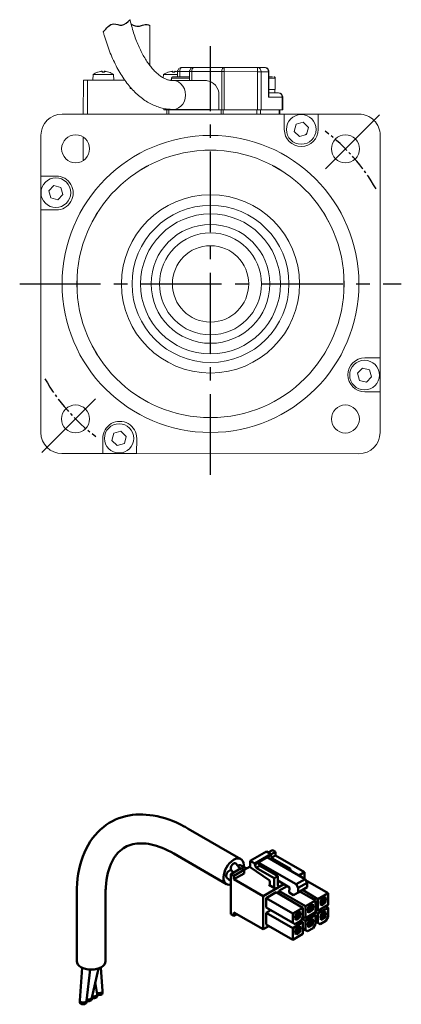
# Model space of a CAD drawing. Header units: millimetres. Extents: x -8104 to -7767, y 403 to 691.
# Tile 1 of 3: x -8104 to -8014, y 403 to 635. Entities that reach past the tile are written whole.
import ezdxf

# ---------------------------------------------------------------- set-up
doc = ezdxf.new("R2010")
doc.units = ezdxf.units.MM
doc.linetypes.add('CENTER2', pattern=[28.575, 19.05, -3.175, 3.175, -3.175])
doc.layers.add('Center', color=1, linetype='CENTER2')
doc.layers.add('可見 (ISO)', color=7, linetype='Continuous', lineweight=50)

msp = doc.modelspace()

# ---------------------------------------------------------------- linework, layer by layer
at = {"color": 7, "linetype": 'Continuous', "lineweight": 15}
for p, q in [((-8073.56, 624.17), (-8073.56, 633.55)), ((-8086.9, 622), (-8087.01, 620.69)), ((-8085.16, 622.73), (-8085.83, 622.56)), ((-8084.76, 622.56), (-8084.71, 622.73)), ((-8084.69, 622.56), (-8084.71, 622.74)), ((-8084.71, 622.74), (-8084.71, 622.74)), ((-8084.32, 622.74), (-8084.33, 622.56)), ((-8084.31, 622.73), (-8084.26, 622.56)), ((-8083.19, 622.56), (-8083.87, 622.73)), ((-8083.21, 622.56), (-8083.23, 622.56)), ((-8082.01, 620.69), (-8082.13, 622)), ((-8070.3, 621.99), (-8070.36, 621.23)), ((-8068.56, 622.73), (-8069.23, 622.55)), ((-8068.16, 622.55), (-8068.11, 622.73)), ((-8068.09, 622.56), (-8068.11, 622.73)), ((-8068.11, 622.73), (-8068.11, 622.73)), ((-8067.72, 622.73), (-8067.73, 622.56)), ((-8067.71, 622.73), (-8067.66, 622.55)), ((-8066.99, 622.65), (-8067.27, 622.72)), ((-8066.99, 622.68), (-8066.99, 621.48)), ((-8065.99, 623.68), (-8063.59, 623.68)), ((-8064.16, 622.68), (-8064.16, 620.58)), ((-8056.55, 622.68), (-8063.66, 622.68)), ((-8063.59, 623.68), (-8063.24, 623.68)), ((-8056.05, 623.68), (-8063.16, 623.68)), ((-8056.56, 613.68), (-8056.55, 622.68)), ((-8048.15, 623.68), (-8056.05, 623.68)), ((-8056.04, 622.68), (-8048.14, 622.67)), ((-8056.04, 613.68), (-8056.04, 622.68)), ((-8046.44, 623.67), (-8048.15, 623.68)), ((-8048.14, 622.67), (-8048.14, 613.67)), ((-8047.29, 622.67), (-8047.29, 613.67)), ((-8045.57, 622.67), (-8047.29, 622.67)), ((-8045.57, 616.67), (-8045.57, 622.67)), ((-8045.44, 617.17), (-8045.44, 622.67)), ((-8089.21, 620.69), (-8089.22, 612.69)), ((-8088.21, 620.69), (-8088.22, 612.69)), ((-8079.43, 620.69), (-8088.21, 620.69)), ((-8068.46, 620.68), (-8068.91, 620.68)), ((-8068.46, 621.18), (-8068.46, 620.61)), ((-8060.21, 620.58), (-8068.04, 620.58)), ((-8043.96, 618.47), (-8043.96, 621.17)), ((-8078.21, 618.69), (-8078.21, 619.12)), ((-8077.84, 618.69), (-8078.21, 618.69)), ((-8057.27, 617.18), (-8057.27, 613.68)), ((-8043.19, 617.67), (-8045.44, 617.67)), ((-8044.05, 617.67), (-8044.05, 618.47)), ((-8042.32, 616.67), (-8045.57, 616.67)), ((-8042.32, 613.67), (-8042.32, 616.67)), ((-8042.19, 613.67), (-8042.19, 616.67)), ((-8041.82, 612.67), (-8094.22, 612.69)), ((-8070.24, 614.01), (-8070.24, 613.68)), ((-8063.16, 613.68), (-8069.74, 613.68)), ((-8069.56, 613.68), (-8069.56, 612.68)), ((-8069.06, 612.68), (-8069.06, 613.68)), ((-8068.04, 613.78), (-8059.22, 613.78)), ((-8063.16, 613.68), (-8063.16, 613.78)), ((-8062.91, 613.68), (-8063.16, 613.68)), ((-8057.27, 613.68), (-8062.91, 613.68)), ((-8062.16, 613.78), (-8062.16, 613.68)), ((-8056.56, 613.68), (-8057.27, 613.68)), ((-8056.74, 612.68), (-8056.74, 613.68)), ((-8056.22, 612.68), (-8056.22, 613.68)), ((-8048.14, 613.67), (-8056.04, 613.68)), ((-8048.32, 612.68), (-8048.32, 613.67)), ((-8047.47, 612.67), (-8047.47, 613.67)), ((-8042.32, 613.67), (-8047.29, 613.67)), ((-8043.01, 612.67), (-8043.01, 613.67)), ((-8042.87, 612.67), (-8042.87, 613.67)), ((-8041.82, 609.07), (-8041.82, 612.67)), ((-8041.82, 612.67), (-8033.82, 612.67)), ((-8033.82, 612.67), (-8033.82, 609.07)), ((-8024.22, 612.67), (-8033.82, 612.67)), ((-8039.48, 608.6), (-8039.06, 610.28)), ((-8039.06, 610.28), (-8037.4, 610.75)), ((-8037.4, 610.75), (-8036.15, 609.55)), ((-8038.24, 607.39), (-8039.48, 608.6)), ((-8036.57, 607.87), (-8038.24, 607.39)), ((-8036.15, 609.55), (-8036.57, 607.87)), ((-8099.22, 607.69), (-8099.22, 598.09)), ((-8089.22, 607.26), (-8089.22, 601.76)), ((-8019.24, 555.26), (-8019.22, 607.66)), ((-8057.88, 604.15), (-8060.56, 604.15)), ((-8073.8, 600.61), (-8076.12, 599.27)), ((-8042.33, 599.26), (-8044.64, 600.6)), ((-8099.22, 598.09), (-8095.62, 598.09)), ((-8099.22, 590.09), (-8099.22, 598.09)), ((-8097.38, 594.59), (-8096.17, 595.83)), ((-8096.9, 592.92), (-8097.38, 594.59)), ((-8096.17, 595.83), (-8094.49, 595.41)), ((-8094.49, 595.41), (-8094.02, 593.75)), ((-8095.22, 592.5), (-8096.9, 592.92)), ((-8094.02, 593.75), (-8095.22, 592.5)), ((-8099.22, 590.09), (-8099.24, 537.69)), ((-8095.62, 590.09), (-8099.22, 590.09)), ((-8085.81, 589.58), (-8087.15, 587.27)), ((-8031.3, 587.25), (-8032.64, 589.56)), ((-8090.7, 574.03), (-8090.7, 571.35)), ((-8027.76, 571.33), (-8027.76, 574.01)), ((-8087.16, 558.11), (-8085.82, 555.79)), ((-8032.65, 555.77), (-8031.31, 558.09)), ((-8022.84, 555.27), (-8019.24, 555.26)), ((-8019.24, 555.26), (-8019.24, 547.26)), ((-8024.59, 551.61), (-8023.39, 552.86)), ((-8023.39, 552.86), (-8021.71, 552.44)), ((-8021.71, 552.44), (-8021.23, 550.77)), ((-8024.12, 549.95), (-8024.59, 551.61)), ((-8022.44, 549.53), (-8024.12, 549.95)), ((-8021.23, 550.77), (-8022.44, 549.53)), ((-8076.14, 546.1), (-8073.82, 544.76)), ((-8044.66, 544.75), (-8042.35, 546.09)), ((-8019.24, 547.26), (-8022.84, 547.27)), ((-8019.24, 537.66), (-8019.24, 547.26)), ((-8060.58, 541.21), (-8057.9, 541.21)), ((-8084.65, 532.69), (-8084.64, 536.29)), ((-8082.46, 535.81), (-8082.04, 537.49)), ((-8082.04, 537.49), (-8080.37, 537.97)), ((-8080.37, 537.97), (-8079.13, 536.76)), ((-8079.13, 536.76), (-8079.55, 535.08)), ((-8076.64, 536.29), (-8076.65, 532.69)), ((-8081.21, 534.61), (-8082.46, 535.81)), ((-8079.55, 535.08), (-8081.21, 534.61)), ((-8094.25, 532.69), (-8084.65, 532.69)), ((-8076.65, 532.69), (-8084.65, 532.69)), ((-8076.65, 532.69), (-8024.25, 532.67))]:
    msp.add_line(p, q, dxfattribs=at)
at = {"color": 8, "linetype": 'Continuous', "lineweight": 15}
for p, q in [((-8084.71, 622.73), (-8084.69, 622.56)), ((-8084.31, 622.73), (-8084.33, 622.56)), ((-8083.19, 622.56), (-8083.17, 622.56)), ((-8068.11, 622.73), (-8068.09, 622.56)), ((-8067.71, 622.73), (-8067.73, 622.56)), ((-8066.49, 622.68), (-8064.16, 622.68)), ((-8066.49, 621.48), (-8066.49, 622.68)), ((-8063.66, 622.68), (-8063.66, 620.58)), ((-8069.74, 613.93), (-8069.74, 613.68))]:
    msp.add_line(p, q, dxfattribs=at)
at = {"color": 7, "linetype": 'Continuous', "lineweight": 15, "flags": 128}
for points in [[(-8082.13, 622), (-8082.21, 622), (-8082.45, 622), (-8082.83, 622), (-8083.32, 622), (-8083.89, 622), (-8084.51, 622), (-8085.13, 622), (-8085.7, 622), (-8086.2, 622), (-8086.58, 622), (-8086.82, 622), (-8086.9, 622), (-8086.9, 622)], [(-8085.79, 622.56), (-8085.8, 622.56), (-8085.8, 622.56), (-8085.81, 622.56), (-8085.81, 622.56), (-8085.81, 622.56), (-8085.82, 622.56), (-8085.82, 622.56), (-8085.82, 622.56)], [(-8084.26, 622.56), (-8084.33, 622.56), (-8084.39, 622.56), (-8084.45, 622.56), (-8084.51, 622.56), (-8084.57, 622.56), (-8084.64, 622.56), (-8084.7, 622.56), (-8084.76, 622.56)], [(-8084.26, 622.56), (-8084.32, 622.56), (-8084.39, 622.56), (-8084.45, 622.56), (-8084.51, 622.56), (-8084.57, 622.56), (-8084.64, 622.56), (-8084.7, 622.56), (-8084.76, 622.56)], [(-8066.99, 621.99), (-8067.29, 621.99), (-8067.91, 621.99), (-8068.53, 621.99), (-8069.1, 621.99), (-8069.6, 621.99), (-8069.98, 621.99), (-8070.22, 621.99), (-8070.3, 621.99)], [(-8069.19, 622.56), (-8069.2, 622.56), (-8069.2, 622.56), (-8069.21, 622.56), (-8069.21, 622.56), (-8069.21, 622.56), (-8069.22, 622.56), (-8069.22, 622.56), (-8069.22, 622.56)], [(-8067.66, 622.56), (-8067.73, 622.56), (-8067.79, 622.56), (-8067.85, 622.56), (-8067.91, 622.56), (-8067.97, 622.56), (-8068.04, 622.56), (-8068.1, 622.56), (-8068.16, 622.56)], [(-8067.66, 622.55), (-8067.72, 622.55), (-8067.79, 622.55), (-8067.85, 622.55), (-8067.91, 622.55), (-8067.97, 622.55), (-8068.04, 622.55), (-8068.1, 622.55), (-8068.16, 622.55)], [(-8066.49, 622.68), (-8066.48, 622.88), (-8066.45, 623.06), (-8066.4, 623.24), (-8066.34, 623.39), (-8066.27, 623.51), (-8066.18, 623.61), (-8066.09, 623.66), (-8065.99, 623.68)], [(-8063.16, 623.68), (-8063.25, 623.66), (-8063.35, 623.6), (-8063.43, 623.51), (-8063.51, 623.39), (-8063.57, 623.24), (-8063.62, 623.06), (-8063.65, 622.88), (-8063.66, 622.68)], [(-8056.55, 622.68), (-8056.55, 622.87), (-8056.52, 623.06), (-8056.47, 623.23), (-8056.41, 623.39), (-8056.33, 623.51), (-8056.25, 623.6), (-8056.15, 623.66), (-8056.05, 623.68)], [(-8056.04, 622.68), (-8056.11, 622.68), (-8056.17, 622.68), (-8056.24, 622.68), (-8056.31, 622.68), (-8056.37, 622.68), (-8056.43, 622.68), (-8056.5, 622.68), (-8056.55, 622.68)], [(-8047.29, 622.67), (-8047.36, 622.67), (-8047.44, 622.67), (-8047.54, 622.67), (-8047.65, 622.67), (-8047.76, 622.67), (-8047.88, 622.67), (-8048.01, 622.67), (-8048.14, 622.67)], [(-8088.21, 620.69), (-8088.41, 620.69), (-8088.6, 620.69), (-8088.77, 620.69), (-8088.92, 620.69), (-8089.04, 620.69), (-8089.14, 620.69), (-8089.19, 620.69), (-8089.21, 620.69)], [(-8044.33, 618.47), (-8044.75, 618.47), (-8045.29, 618.47), (-8045.44, 618.47)], [(-8043.96, 618.47), (-8043.96, 618.47), (-8044.06, 618.47), (-8044.33, 618.47)], [(-8070.24, 613.68), (-8070.24, 613.68), (-8070.21, 613.68), (-8070.14, 613.68), (-8070.03, 613.68), (-8069.9, 613.68), (-8069.74, 613.68)], [(-8056.56, 613.68), (-8056.5, 613.68), (-8056.44, 613.68), (-8056.37, 613.68), (-8056.31, 613.68), (-8056.24, 613.68), (-8056.18, 613.68), (-8056.11, 613.68), (-8056.04, 613.68)], [(-8048.14, 613.67), (-8048.01, 613.67), (-8047.88, 613.67), (-8047.76, 613.67), (-8047.65, 613.67), (-8047.54, 613.67), (-8047.45, 613.67), (-8047.36, 613.67), (-8047.29, 613.67)], [(-8042.32, 613.67), (-8042.24, 613.67), (-8042.2, 613.67), (-8042.19, 613.67)], [(-8036.51, 608.11), (-8036.54, 608.08), (-8036.81, 607.8)]]:
    msp.add_lwpolyline(points, dxfattribs=at)
at = {"color": 8, "linetype": 'Continuous', "lineweight": 15, "flags": 128}
for points in [[(-8085.83, 622.56), (-8085.84, 622.56), (-8085.85, 622.56), (-8085.85, 622.56), (-8085.85, 622.56)], [(-8069.23, 622.55), (-8069.24, 622.55), (-8069.25, 622.55), (-8069.25, 622.55), (-8069.25, 622.55)], [(-8066.49, 622.68), (-8066.65, 622.68), (-8066.78, 622.68), (-8066.89, 622.68), (-8066.95, 622.68), (-8066.99, 622.68), (-8066.99, 622.68)], [(-8063.66, 622.68), (-8063.82, 622.68), (-8063.95, 622.68), (-8064.05, 622.68), (-8064.12, 622.68), (-8064.15, 622.68), (-8064.16, 622.68)], [(-8045.44, 622.67), (-8045.44, 622.67), (-8045.49, 622.67), (-8045.57, 622.67)], [(-8064.16, 621.18), (-8064.29, 621.18), (-8064.92, 621.18), (-8065.6, 621.18), (-8066.28, 621.18), (-8066.94, 621.18), (-8067.51, 621.18), (-8067.97, 621.18), (-8068.29, 621.18), (-8068.45, 621.18), (-8068.46, 621.18)], [(-8068.05, 613.78), (-8068.04, 613.78), (-8067.39, 613.87), (-8066.77, 614.12), (-8066.21, 614.52), (-8065.74, 615.06), (-8065.39, 615.71), (-8065.17, 616.42), (-8065.1, 617.18), (-8065.17, 617.94), (-8065.39, 618.66), (-8065.74, 619.3), (-8066.21, 619.84), (-8066.76, 620.25), (-8067.39, 620.5), (-8068.03, 620.58)], [(-8044.33, 621.17), (-8044.75, 621.17), (-8045.29, 621.17), (-8045.44, 621.17)], [(-8043.96, 621.17), (-8043.96, 621.17), (-8044.06, 621.17), (-8044.33, 621.17)], [(-8042.19, 616.67), (-8042.2, 616.67), (-8042.24, 616.67), (-8042.32, 616.67)]]:
    msp.add_lwpolyline(points, dxfattribs=at)
at = {"color": 7, "linetype": 'Continuous', "lineweight": 15}
for centre, radius in [((-8037.82, 609.07), 3.5), ((-8091.04, 604.51), 3.3), ((-8027.4, 604.49), 3.3), ((-8059.23, 572.68), 35), ((-8059.23, 572.68), 31.5), ((-8095.7, 594.17), 3.5), ((-8059.23, 572.68), 21), ((-8059.23, 572.68), 18.5), ((-8059.23, 572.68), 16.5), ((-8059.23, 572.68), 14), ((-8059.23, 572.68), 12), ((-8059.23, 572.68), 9), ((-8022.91, 551.19), 3.5), ((-8091.06, 540.87), 3.3), ((-8027.42, 540.85), 3.3), ((-8080.79, 536.29), 3.45)]:
    msp.add_circle(centre, radius, dxfattribs=at)
for centre, radius, start, end in [((-8084.51, 618.79), 4, 109.5631, 126.586), ((-8085.82, 622.46), 0.108, 89.9788, 109.5631), ((-8083.21, 622.45), 0.108, 70.3944, 89.9788), ((-8084.51, 618.79), 4, 53.3715, 70.3944), ((-8067.91, 618.78), 4, 109.5631, 126.586), ((-8069.22, 622.45), 0.108, 89.9788, 109.5631), ((-8070.91, 622.93), 14.88, 359.0162, 2.8685), ((-8063.01, 622.93), 14.88, 359.0163, 2.8684), ((-8048.22, 622.74), 0.94, 356.1675, 85.5767), ((-8046.51, 622.74), 0.94, 356.1674, 85.5768), ((-8068.16, 621.18), 0.3, 89.9788, 179.9788), ((-8060.5, 617.36), 3.23, 356.7663, 84.978), ((-8044.26, 621.17), 0.3, 359.9788, 89.9788), ((-8043.26, 616.74), 0.94, 356.1674, 85.5768), ((-8094.22, 607.69), 5, 89.9788, 179.9788), ((-8024.22, 607.67), 5, 359.9788, 89.9788), ((-8037.82, 609.07), 4, 179.9788, 359.9788), ((-8095.62, 594.09), 4, 269.9788, 89.9788), ((-8022.84, 551.27), 4, 89.9788, 269.9788), ((-8080.64, 536.29), 4, 359.9788, 179.9788), ((-8094.24, 537.69), 5, 179.9788, 269.9788), ((-8024.24, 537.67), 5, 269.9788, 359.9788)]:
    msp.add_arc(centre, radius, start, end, dxfattribs=at)
at = {"color": 8, "linetype": 'Continuous', "lineweight": 15}
msp.add_arc((-8063.42, 623.1), 0.604, 105.9628, 171.917, dxfattribs=at)
at = {"color": 7, "linetype": 'Continuous', "lineweight": 15}
msp.add_ellipse((-8046.44, 616.67), major_axis=(0.866, 0.866), ratio=0.57735, start_param=5.235988, end_param=5.759587, dxfattribs=at)
for points, knots in [([(-8084.51, 632.03), (-8083.76, 632.98), (-8082.56, 634.49), (-8079.92, 633.18), (-8078.83, 634.31), (-8078.23, 634.92)], [0, 0, 0, 0, 3.126272, 5.029117, 7.334004, 7.334004, 7.334004, 7.334004]), ([(-8077.99, 633.95), (-8076.55, 633.03), (-8074.52, 634.1), (-8073.93, 633.76), (-8073.56, 633.55)], [3.577379, 3.577379, 3.577379, 3.577379, 4.279445, 5.509333, 5.509333, 5.509333, 5.509333])]:
    msp.add_open_spline(points, degree=3, knots=knots)
for points, knots in [([(-8068.04, 620.58), (-8068.14, 620.58), (-8068.47, 620.59), (-8069.02, 620.68), (-8069.69, 620.89), (-8070.39, 621.22), (-8071.11, 621.68), (-8071.86, 622.28), (-8072.6, 623), (-8073.34, 623.85), (-8074.06, 624.82), (-8074.76, 625.91), (-8075.43, 627.13), (-8076.08, 628.45), (-8076.68, 629.89), (-8077.24, 631.42), (-8077.75, 633.05), (-8078.07, 634.24), (-8078.22, 634.87), (-8078.23, 634.92)], [0, 0, 0, 0, 0.0228995, 0.0749613, 0.1226904, 0.1675994, 0.2153006, 0.2610276, 0.3056738, 0.3498197, 0.3937968, 0.4377698, 0.4818359, 0.5260602, 0.57047, 0.6150702, 0.6598525, 0.704801, 0.7087841, 0.7087841, 0.7087841, 0.7087841]), ([(-8084.51, 632.03), (-8084.44, 631.78), (-8084.19, 630.87), (-8083.72, 629.34), (-8083.05, 627.5), (-8082.31, 625.74), (-8081.51, 624.06), (-8080.63, 622.48), (-8079.69, 621), (-8078.69, 619.64), (-8077.62, 618.4), (-8076.49, 617.29), (-8075.31, 616.32), (-8074.1, 615.5), (-8072.85, 614.84), (-8071.58, 614.34), (-8070.3, 613.99), (-8069.12, 613.81), (-8068.37, 613.79), (-8068.04, 613.78)], [0.3086978, 0.3086978, 0.3086978, 0.3086978, 0.3255088, 0.3690737, 0.4127719, 0.4566175, 0.5006189, 0.5447731, 0.5890573, 0.633416, 0.677706, 0.721752, 0.7653298, 0.8082029, 0.8501827, 0.8911855, 0.9312567, 0.9705574, 1, 1, 1, 1]), ([(-8084.71, 622.73), (-8084.71, 622.74), (-8084.71, 622.75), (-8084.77, 622.76), (-8084.87, 622.76), (-8084.99, 622.76), (-8085.09, 622.74), (-8085.15, 622.73), (-8085.16, 622.73)], [0, 0, 0, 0, 0.193098, 0.386318, 0.57646, 0.764848, 0.954274, 1, 1, 1, 1]), ([(-8084.76, 622.56), (-8084.76, 622.56), (-8084.76, 622.57), (-8084.76, 622.56), (-8084.76, 622.56)], [0, 0, 0, 0, 0.591502, 1, 1, 1, 1]), ([(-8083.87, 622.73), (-8083.91, 622.74), (-8084.01, 622.75), (-8084.14, 622.76), (-8084.24, 622.76), (-8084.3, 622.76), (-8084.32, 622.74), (-8084.32, 622.73), (-8084.31, 622.73)], [0, 0, 0, 0, 0.193098, 0.386318, 0.576461, 0.764847, 0.954273, 1, 1, 1, 1]), ([(-8084.26, 622.56), (-8084.26, 622.56), (-8084.27, 622.57), (-8084.27, 622.56), (-8084.27, 622.56)], [0, 0, 0, 0, 0.584448, 1, 1, 1, 1]), ([(-8068.11, 622.73), (-8068.11, 622.73), (-8068.11, 622.75), (-8068.17, 622.76), (-8068.27, 622.76), (-8068.39, 622.75), (-8068.49, 622.74), (-8068.55, 622.73), (-8068.56, 622.73)], [0, 0, 0, 0, 0.1930989, 0.3863193, 0.5764606, 0.7648486, 0.9542748, 1, 1, 1, 1]), ([(-8068.16, 622.55), (-8068.16, 622.55), (-8068.16, 622.56), (-8068.16, 622.56), (-8068.16, 622.55)], [0, 0, 0, 0, 0.591502, 1, 1, 1, 1]), ([(-8067.27, 622.72), (-8067.31, 622.73), (-8067.41, 622.75), (-8067.54, 622.76), (-8067.64, 622.76), (-8067.7, 622.75), (-8067.72, 622.74), (-8067.72, 622.73), (-8067.71, 622.73)], [0, 0, 0, 0, 0.193098, 0.386319, 0.576461, 0.764848, 0.954274, 1, 1, 1, 1]), ([(-8067.66, 622.55), (-8067.66, 622.55), (-8067.67, 622.56), (-8067.67, 622.55), (-8067.67, 622.55)], [0, 0, 0, 0, 0.584447, 1, 1, 1, 1]), ([(-8066.79, 623.27), (-8066.85, 623.17), (-8066.95, 623), (-8067, 622.79), (-8066.98, 622.7), (-8066.98, 622.68)], [0, 0, 0, 0, 0.55644, 0.927261, 1, 1, 1, 1]), ([(-8065.99, 623.66), (-8066.07, 623.66), (-8066.27, 623.67), (-8066.57, 623.53), (-8066.72, 623.36), (-8066.79, 623.27)], [0, 0, 0, 0, 0.258165, 0.639983, 1, 1, 1, 1]), ([(-8063.96, 623.27), (-8064.02, 623.17), (-8064.12, 623), (-8064.17, 622.79), (-8064.15, 622.69), (-8064.15, 622.68)], [0, 0, 0, 0, 0.556435, 0.927255, 1, 1, 1, 1]), ([(-8063.16, 623.66), (-8063.24, 623.66), (-8063.44, 623.67), (-8063.73, 623.52), (-8063.89, 623.35), (-8063.96, 623.27)], [0, 0, 0, 0, 0.257552, 0.639686, 1, 1, 1, 1]), ([(-8045.63, 623.26), (-8045.71, 623.35), (-8045.84, 623.5), (-8046.12, 623.64), (-8046.32, 623.66), (-8046.44, 623.67)], [0, 0, 0, 0, 0.3759479, 0.6264886, 1, 1, 1, 1]), ([(-8045.44, 622.68), (-8045.45, 622.77), (-8045.46, 622.99), (-8045.57, 623.17), (-8045.63, 623.26)], [0, 0, 0, 0, 0.467804, 1, 1, 1, 1]), ([(-8064.16, 621.48), (-8064.17, 621.48), (-8064.29, 621.48), (-8064.61, 621.48), (-8065.07, 621.48), (-8065.57, 621.48), (-8066.21, 621.48), (-8066.97, 621.48), (-8067.57, 621.48), (-8067.92, 621.48), (-8068.09, 621.48), (-8068.17, 621.48), (-8068.16, 621.48), (-8068.15, 621.48)], [0, 0, 0, 0, 0.009344, 0.099801, 0.190161, 0.280618, 0.370978, 0.537142, 0.703307, 0.793764, 0.884123, 0.97458, 1, 1, 1, 1]), ([(-8044.59, 621.47), (-8044.77, 621.47), (-8045, 621.47), (-8045.35, 621.47), (-8045.44, 621.47)], [0, 0, 0, 0, 0.758975, 1, 1, 1, 1]), ([(-8042.38, 617.26), (-8042.46, 617.35), (-8042.59, 617.5), (-8042.88, 617.64), (-8043.07, 617.66), (-8043.19, 617.67)], [0, 0, 0, 0, 0.375949, 0.62649, 1, 1, 1, 1]), ([(-8042.2, 616.67), (-8042.2, 616.77), (-8042.21, 616.99), (-8042.32, 617.17), (-8042.38, 617.26)], [0, 0, 0, 0, 0.467803, 1, 1, 1, 1])]:
    msp.add_open_spline(points, degree=3, knots=knots, dxfattribs=at)
at = {"layer": 'Center'}
for p, q in [((-8059.25, 527.68), (-8059.21, 628.68)), ((-8032.1, 599.79), (-8019.4, 612.48)), ((-8104.23, 572.68), (-8014.23, 572.68)), ((-8099.01, 532.93), (-8086.36, 545.57))]:
    msp.add_line(p, q, dxfattribs=at)
at = {"layer": 'Center', "ltscale": 0.2}
for start, end in [(29.7913, 53.0686), (209.7913, 233.0686)]:
    msp.add_arc((-8059.23, 572.68), 45, start, end, dxfattribs=at)
at = {"layer": '可見 (ISO)'}
for p, q in [((-8064.46, 444.33), (-8052.06, 437.18)), ((-8067.86, 438.45), (-8055.46, 431.29)), ((-8049.87, 436.74), (-8046.05, 438.95)), ((-8046.05, 438.95), (-8044.99, 438.34)), ((-8044.64, 439.27), (-8045.63, 438.7)), ((-8043.93, 438.87), (-8044.99, 438.25)), ((-8044.64, 439.27), (-8043.93, 438.87)), ((-8043.93, 438.05), (-8043.93, 438.87)), ((-8049.87, 436.74), (-8048.81, 436.13)), ((-8049.87, 435.23), (-8049.87, 436.74)), ((-8048.81, 436.13), (-8044.99, 438.34)), ((-8048.81, 435.89), (-8047.96, 436.38)), ((-8048.81, 436.13), (-8048.81, 435.89)), ((-8047.96, 436.38), (-8045.84, 437.6)), ((-8047.96, 436.38), (-8039.05, 431.23)), ((-8047.96, 436.38), (-8047.61, 435.6)), ((-8045.84, 437.6), (-8044.99, 438.09)), ((-8045.84, 437.6), (-8036.93, 432.46)), ((-8044.99, 438.34), (-8044.99, 438.09)), ((-8044.99, 438.09), (-8044.64, 437.32)), ((-8044.99, 437.11), (-8044.64, 437.32)), ((-8044.76, 437.57), (-8043.93, 438.05)), ((-8044.64, 437.32), (-8040.4, 434.87)), ((-8043.93, 438.05), (-8037.07, 434.09)), ((-8051.99, 435.03), (-8054.4, 433.64)), ((-8054.37, 434.55), (-8054.32, 434.48)), ((-8053.76, 434.01), (-8054.1, 434.3)), ((-8051.29, 434.62), (-8053.69, 433.23)), ((-8053.69, 432.42), (-8051.29, 433.8)), ((-8053.15, 436.08), (-8052.27, 434.87)), ((-8052.22, 435.72), (-8050.68, 434.97)), ((-8051.99, 435.03), (-8051.29, 434.62)), ((-8051.29, 434.62), (-8049.87, 435.44)), ((-8051.29, 433.8), (-8051.29, 434.62)), ((-8045.4, 432.2), (-8049.87, 435.23)), ((-8048.81, 435.89), (-8048.46, 435.11)), ((-8048.46, 435.11), (-8047.61, 435.6)), ((-8048.46, 435.11), (-8044.21, 432.66)), ((-8047.61, 435.6), (-8043.37, 433.15)), ((-8040.75, 434.66), (-8040.4, 434.87)), ((-8040.4, 434.87), (-8040.4, 434.46)), ((-8038.42, 433.31), (-8037.07, 434.09)), ((-8037.07, 434.09), (-8037.07, 432.54)), ((-8054.4, 431.93), (-8055.37, 432.79)), ((-8054.4, 424.17), (-8054.4, 433.64)), ((-8054.4, 433.64), (-8053.69, 433.23)), ((-8053.69, 433.23), (-8053.69, 432.42)), ((-8053.69, 432.42), (-8046.83, 428.46)), ((-8045.27, 431.23), (-8045.27, 431.97)), ((-8044.21, 432.66), (-8043.37, 433.15)), ((-8044.21, 432.66), (-8044.21, 430.62)), ((-8043.37, 433.15), (-8043.37, 432.09)), ((-8043.37, 431.11), (-8043.37, 432.09)), ((-8040.59, 430.48), (-8043.37, 432.09)), ((-8039.05, 431.23), (-8036.93, 432.46)), ((-8038.56, 430.38), (-8036.44, 431.6)), ((-8036.93, 432.46), (-8036.44, 431.6)), ((-8036.79, 432.21), (-8031.49, 429.15)), ((-8036.44, 431.6), (-8036.44, 430.54)), ((-8046.83, 428.46), (-8041.95, 431.27)), ((-8043.72, 429.35), (-8046.12, 427.97)), ((-8044, 430.25), (-8045.49, 431.11)), ((-8043.72, 429.35), (-8037.43, 425.72)), ((-8041.17, 430.82), (-8043.15, 429.68)), ((-8043.15, 429.68), (-8043.15, 429.03)), ((-8043.15, 429.68), (-8036.86, 426.05)), ((-8040.68, 429.31), (-8040.59, 430.48)), ((-8039.62, 428.7), (-8040.68, 429.31)), ((-8038.56, 429.31), (-8039.62, 428.7)), ((-8039.05, 431.23), (-8038.56, 430.38)), ((-8038.56, 429.31), (-8036.44, 430.54)), ((-8038.56, 430.38), (-8038.56, 429.31)), ((-8038.13, 429.56), (-8034.46, 427.44)), ((-8037.57, 429.89), (-8033.89, 427.76)), ((-8031.49, 429.15), (-8033.89, 427.76)), ((-8031.49, 426.37), (-8031.49, 429.15)), ((-8090.77, 413.09), (-8090.77, 429.14)), ((-8083.97, 413.09), (-8083.97, 429.14)), ((-8046.83, 428.46), (-8046.83, 420.62)), ((-8046.12, 427.97), (-8046.12, 425.8)), ((-8039.83, 424.33), (-8046.12, 427.97)), ((-8034.46, 427.44), (-8036.86, 426.05)), ((-8034.46, 424.66), (-8034.46, 427.44)), ((-8033.89, 427.76), (-8033.89, 424.99)), ((-8033.25, 427.19), (-8033.32, 427.15)), ((-8033.32, 427.15), (-8033.32, 426.74)), ((-8032.42, 426.65), (-8033.31, 427.16)), ((-8033.25, 427.6), (-8032.12, 428.25)), ((-8033.25, 427.6), (-8033.25, 427.19)), ((-8032.12, 426.91), (-8033.25, 427.56)), ((-8032.35, 426.77), (-8033.25, 427.29)), ((-8032.83, 427.84), (-8032.12, 427.44)), ((-8032.05, 427.48), (-8032.76, 427.88)), ((-8032.48, 428.05), (-8032.12, 427.84)), ((-8032.35, 426.77), (-8032.12, 426.91)), ((-8032.12, 427.84), (-8032.12, 428.25)), ((-8032.05, 427.88), (-8032.12, 427.84)), ((-8032.12, 427.44), (-8032.05, 427.48)), ((-8032.12, 426.91), (-8032.12, 427.44)), ((-8032.05, 427.48), (-8032.05, 427.88)), ((-8053.69, 424.58), (-8053.69, 423.76)), ((-8046.83, 420.62), (-8053.69, 424.58)), ((-8046.12, 425.8), (-8045.03, 425.17)), ((-8045.03, 425.17), (-8046.12, 424.54)), ((-8046.12, 424.54), (-8046.12, 421.76)), ((-8046.12, 424.54), (-8039.83, 420.9)), ((-8045.03, 425.17), (-8039.83, 422.17)), ((-8037.43, 425.72), (-8039.83, 424.33)), ((-8039.19, 424.17), (-8038.06, 424.82)), ((-8038.42, 424.62), (-8038.06, 424.41)), ((-8038.06, 424.41), (-8038.06, 424.82)), ((-8037.43, 423.56), (-8037.43, 425.72)), ((-8036.86, 426.05), (-8036.86, 423.27)), ((-8036.86, 423.27), (-8034.46, 424.66)), ((-8036.22, 425.48), (-8036.29, 425.44)), ((-8036.29, 425.44), (-8036.29, 425.03)), ((-8036.29, 425.11), (-8036.22, 425.07)), ((-8036.29, 425.03), (-8036.22, 425.07)), ((-8035.39, 424.94), (-8036.28, 425.45)), ((-8036.22, 425.88), (-8035.09, 426.54)), ((-8036.22, 425.88), (-8036.22, 425.48)), ((-8035.09, 425.19), (-8036.22, 425.84)), ((-8035.32, 425.06), (-8036.22, 425.58)), ((-8036.22, 425.07), (-8036.22, 424.54)), ((-8035.99, 424.67), (-8036.22, 424.8)), ((-8036.22, 424.54), (-8035.99, 424.67)), ((-8035.99, 424.67), (-8035.92, 424.63)), ((-8035.92, 424.63), (-8035.39, 424.94)), ((-8035.8, 426.13), (-8035.09, 425.72)), ((-8035.02, 425.76), (-8035.73, 426.17)), ((-8035.45, 426.33), (-8035.09, 426.13)), ((-8035.39, 424.94), (-8035.32, 425.06)), ((-8035.32, 425.06), (-8035.09, 425.19)), ((-8035.09, 426.13), (-8035.09, 426.54)), ((-8035.02, 426.17), (-8035.09, 426.13)), ((-8035.09, 425.72), (-8035.02, 425.76)), ((-8035.09, 425.19), (-8035.09, 425.72)), ((-8035.02, 425.76), (-8035.02, 426.17)), ((-8034.46, 425.31), (-8033.89, 424.99)), ((-8034.46, 424.66), (-8033.89, 424.33)), ((-8033.89, 424.99), (-8031.49, 426.37)), ((-8031.49, 425.72), (-8033.89, 424.33)), ((-8033.32, 426.82), (-8033.25, 426.78)), ((-8033.32, 426.74), (-8033.25, 426.78)), ((-8033.25, 426.78), (-8033.25, 426.25)), ((-8033.02, 426.38), (-8033.25, 426.52)), ((-8033.25, 426.25), (-8033.02, 426.38)), ((-8033.25, 424.17), (-8032.12, 424.82)), ((-8033.02, 426.38), (-8032.95, 426.34)), ((-8032.95, 426.34), (-8032.42, 426.65)), ((-8032.48, 424.62), (-8032.12, 424.41)), ((-8032.42, 426.65), (-8032.35, 426.77)), ((-8032.12, 424.41), (-8032.12, 424.82)), ((-8032.05, 426.05), (-8031.49, 425.72)), ((-8031.49, 423.56), (-8031.49, 425.72)), ((-8053.69, 423.76), (-8054.4, 424.17)), ((-8053.69, 423.76), (-8052.98, 424.17)), ((-8039.83, 424.33), (-8039.83, 422.17)), ((-8037.43, 422.29), (-8039.83, 420.9)), ((-8039.3, 421.86), (-8037.96, 422.64)), ((-8039.19, 423.76), (-8039.26, 423.72)), ((-8039.26, 423.72), (-8039.26, 423.31)), ((-8039.26, 423.39), (-8039.19, 423.35)), ((-8039.26, 423.31), (-8039.19, 423.35)), ((-8038.36, 423.22), (-8039.25, 423.73)), ((-8039.19, 424.17), (-8039.19, 423.76)), ((-8038.06, 423.48), (-8039.19, 424.13)), ((-8038.29, 423.34), (-8039.19, 423.86)), ((-8039.19, 423.35), (-8039.19, 422.82)), ((-8038.96, 422.96), (-8039.19, 423.09)), ((-8039.19, 422.82), (-8038.96, 422.96)), ((-8038.96, 422.96), (-8038.89, 422.91)), ((-8038.89, 422.91), (-8038.36, 423.22)), ((-8038.77, 424.41), (-8038.06, 424.01)), ((-8037.99, 424.05), (-8038.7, 424.46)), ((-8038.36, 423.22), (-8038.29, 423.34)), ((-8038.29, 423.34), (-8038.06, 423.48)), ((-8037.99, 424.46), (-8038.06, 424.41)), ((-8038.06, 424.01), (-8037.99, 424.05)), ((-8038.06, 423.48), (-8038.06, 424.01)), ((-8037.99, 424.05), (-8037.99, 424.46)), ((-8037.99, 422.62), (-8037.43, 422.29)), ((-8037.96, 422.64), (-8037.43, 423.56)), ((-8037.69, 423.1), (-8036.86, 422.62)), ((-8037.43, 423.6), (-8036.86, 423.27)), ((-8037.43, 419.52), (-8037.43, 422.29)), ((-8034.46, 424.01), (-8036.86, 422.62)), ((-8036.86, 422.62), (-8036.86, 420.45)), ((-8036.22, 422.46), (-8035.09, 423.11)), ((-8036.22, 422.46), (-8036.22, 422.05)), ((-8035.09, 421.76), (-8036.22, 422.41)), ((-8035.8, 422.7), (-8035.09, 422.29)), ((-8035.02, 422.33), (-8035.73, 422.74)), ((-8035.45, 422.9), (-8035.09, 422.7)), ((-8035.09, 422.7), (-8035.09, 423.11)), ((-8035.02, 422.74), (-8035.09, 422.7)), ((-8035.09, 422.29), (-8035.02, 422.33)), ((-8035.09, 421.76), (-8035.09, 422.29)), ((-8035.02, 424.33), (-8034.46, 424.01)), ((-8035.02, 422.33), (-8035.02, 422.74)), ((-8034.46, 421.84), (-8034.46, 424.01)), ((-8034.46, 422.5), (-8033.89, 422.17)), ((-8033.89, 424.33), (-8033.89, 422.17)), ((-8033.36, 421.86), (-8032.02, 422.64)), ((-8033.25, 423.76), (-8033.32, 423.72)), ((-8033.32, 423.72), (-8033.32, 423.31)), ((-8033.32, 423.39), (-8033.25, 423.35)), ((-8033.32, 423.31), (-8033.25, 423.35)), ((-8032.42, 423.22), (-8033.31, 423.73)), ((-8033.25, 424.17), (-8033.25, 423.76)), ((-8032.12, 423.48), (-8033.25, 424.13)), ((-8032.35, 423.34), (-8033.25, 423.86)), ((-8033.25, 423.35), (-8033.25, 422.82)), ((-8033.02, 422.96), (-8033.25, 423.09)), ((-8033.25, 422.82), (-8033.02, 422.96)), ((-8033.02, 422.96), (-8032.95, 422.91)), ((-8032.95, 422.91), (-8032.42, 423.22)), ((-8032.83, 424.41), (-8032.12, 424.01)), ((-8032.05, 424.05), (-8032.76, 424.46)), ((-8032.42, 423.22), (-8032.35, 423.34)), ((-8032.35, 423.34), (-8032.12, 423.48)), ((-8032.05, 424.46), (-8032.12, 424.41)), ((-8032.12, 424.01), (-8032.05, 424.05)), ((-8032.12, 423.48), (-8032.12, 424.01)), ((-8032.05, 424.05), (-8032.05, 424.46)), ((-8032.02, 422.64), (-8031.49, 423.56)), ((-8046.83, 420.62), (-8045.49, 421.39)), ((-8046.12, 421.76), (-8039.83, 418.13)), ((-8039.83, 422.17), (-8039.3, 421.86)), ((-8039.83, 420.9), (-8039.83, 418.13)), ((-8039.19, 420.33), (-8039.26, 420.29)), ((-8039.26, 420.29), (-8039.26, 419.88)), ((-8039.26, 419.96), (-8039.19, 419.92)), ((-8039.26, 419.88), (-8039.19, 419.92)), ((-8038.36, 419.79), (-8039.25, 420.3)), ((-8039.19, 420.74), (-8038.06, 421.39)), ((-8039.19, 420.74), (-8039.19, 420.33)), ((-8038.06, 420.05), (-8039.19, 420.7)), ((-8038.29, 419.91), (-8039.19, 420.43)), ((-8039.19, 419.92), (-8039.19, 419.39)), ((-8038.77, 420.99), (-8038.06, 420.58)), ((-8037.99, 420.62), (-8038.7, 421.03)), ((-8038.42, 421.19), (-8038.06, 420.99)), ((-8038.36, 419.79), (-8038.29, 419.91)), ((-8038.29, 419.91), (-8038.06, 420.05)), ((-8038.06, 420.99), (-8038.06, 421.39)), ((-8037.99, 421.03), (-8038.06, 420.99)), ((-8038.06, 420.58), (-8037.99, 420.62)), ((-8038.06, 420.05), (-8038.06, 420.58)), ((-8037.99, 420.62), (-8037.99, 421.03)), ((-8037.43, 420.78), (-8036.86, 420.45)), ((-8036.86, 420.45), (-8036.33, 420.15)), ((-8036.33, 420.15), (-8034.99, 420.92)), ((-8036.22, 422.05), (-8036.29, 422.01)), ((-8036.29, 422.01), (-8036.29, 421.6)), ((-8036.29, 421.68), (-8036.22, 421.64)), ((-8036.29, 421.6), (-8036.22, 421.64)), ((-8035.39, 421.51), (-8036.28, 422.02)), ((-8035.32, 421.63), (-8036.22, 422.15)), ((-8036.22, 421.64), (-8036.22, 421.11)), ((-8035.99, 421.24), (-8036.22, 421.37)), ((-8036.22, 421.11), (-8035.99, 421.24)), ((-8035.99, 421.24), (-8035.92, 421.2)), ((-8035.92, 421.2), (-8035.39, 421.51)), ((-8035.39, 421.51), (-8035.32, 421.63)), ((-8035.32, 421.63), (-8035.09, 421.76)), ((-8034.99, 420.92), (-8034.46, 421.84)), ((-8033.89, 422.17), (-8033.36, 421.86)), ((-8039.83, 418.13), (-8037.43, 419.52)), ((-8038.96, 419.53), (-8039.19, 419.66)), ((-8039.19, 419.39), (-8038.96, 419.53)), ((-8038.96, 419.53), (-8038.89, 419.49)), ((-8038.89, 419.49), (-8038.36, 419.79)), ((-8090.08, 403.85), (-8089.5, 411.56)), ((-8087.59, 411.13), (-8088.48, 403.79)), ((-8085.68, 411.39), (-8087.21, 404.5)), ((-8085.13, 411.61), (-8084.66, 406.05)), ((-8086.4, 408.16), (-8085.94, 405.34)), ((-8084.66, 406.03), (-8084.66, 405.62)), ((-8090.08, 403.83), (-8090.08, 403.42)), ((-8090.08, 403.83), (-8090.08, 403.42)), ((-8090.08, 403.83), (-8090.08, 403.42)), ((-8088.48, 403.81), (-8088.48, 403.42)), ((-8087.21, 404.53), (-8087.21, 404.15)), ((-8085.93, 405.29), (-8085.93, 404.89))]:
    msp.add_line(p, q, dxfattribs=at)
for centre, major_axis, start_param, end_param in [((-8053.76, 434.23), (-1.7, -2.94), 2.246323, 6.800685), ((-8053.76, 435.31), (-0.5, -0.866), 2.891911, 6.033503), ((-8052.7, 434.85), (-0.5, -0.866), 3.182111, 4.067048), ((-8045.42, 432.05), (-0.1, 0.173), 3.926991, 5.410521), ((-8045.49, 431.35), (0.15, -0.26), 5.497787, 7.068583), ((-8044, 430.5), (0.15, -0.26), 3.926991, 5.497787), ((-8043.15, 430.99), (-0.15, 0.26), 0.785398, 2.356194), ((-8087.37, 413.09), (3.4, 0), 3.141593, 6.283185), ((-8085.46, 406.03), (0.8, 0), 5.665235, 6.331914), ((-8089.28, 403.83), (-0.8, 0), 6.239963, 7.068583), ((-8089.28, 403.83), (0.8, 0), 5.330339, 6.213321), ((-8088.01, 404.15), (0.8, 0), 4.080103, 6.283185), ((-8088.01, 404.56), (0.8, 0), 4.146371, 4.399069), ((-8088.01, 404.56), (0.8, 0), 4.399069, 6.155769), ((-8086.73, 404.89), (0.8, 0), 4.080103, 6.283185), ((-8086.73, 405.29), (0.8, 0), 4.19958, 4.649725), ((-8086.73, 405.29), (0.8, 0), 4.649725, 6.377833), ((-8085.46, 406.03), (0.8, 0), 3.982508, 5.665235), ((-8085.46, 405.62), (0.8, 0), 4.080103, 6.283185), ((-8089.28, 403.42), (-0.8, 0), 0, 3.141593), ((-8089.28, 403.83), (0.8, 0), 3.926991, 5.330339)]:
    msp.add_ellipse(centre, major_axis=major_axis, ratio=0.57735, start_param=start_param, end_param=end_param, dxfattribs=at)
for points, knots in [([(-8090.77, 429.14), (-8090.77, 432.27), (-8090.3, 435.23), (-8088.41, 440.3), (-8086.98, 442.51), (-8083.46, 445.67), (-8081.4, 446.75), (-8077.16, 447.76), (-8074.95, 447.8), (-8070.33, 447.04), (-8067.85, 446.16), (-8065.11, 444.7), (-8064.78, 444.52), (-8064.46, 444.33)], [0, 0, 0, 0, 1.108362, 1.108362, 2.184423, 2.184423, 3.160815, 3.160815, 4.065707, 4.065707, 5.052847, 5.052847, 5.185693, 5.185693, 5.185693, 5.185693]), ([(-8067.86, 438.45), (-8069.74, 439.53), (-8071.6, 440.26), (-8074.87, 440.96), (-8076.32, 440.95), (-8078.87, 440.37), (-8079.96, 439.76), (-8081.49, 438.21), (-8082.01, 437.48), (-8083.24, 435.04), (-8083.78, 432.96), (-8083.95, 430.1), (-8083.97, 429.63), (-8083.97, 429.14)], [0, 0, 0, 0, 0.836567, 0.836567, 1.656615, 1.656615, 2.56163, 2.56163, 3.112633, 3.112633, 4.080317, 4.080317, 4.267644, 4.267644, 4.267644, 4.267644]), ([(-8055.37, 432.79), (-8055.53, 432.93), (-8055.57, 433.23), (-8055.37, 433.91), (-8055.1, 434.28), (-8054.64, 434.54), (-8054.46, 434.56), (-8054.33, 434.49)], [0.3932832, 0.3932832, 0.3932832, 0.3932832, 0.5625, 0.5625, 0.75, 0.75, 0.8725825, 0.8725825, 0.8725825, 0.8725825]), ([(-8054.1, 434.3), (-8054.14, 434.33), (-8054.17, 434.36), (-8054.25, 434.42), (-8054.28, 434.44), (-8054.31, 434.47), (-8054.32, 434.47), (-8054.32, 434.48)], [-0.05878199, -0.05878199, -0.05878199, -0.05878199, -0.04513838, -0.04513838, -0.02528171, -0.02528171, -0.01679082, -0.01679082, -0.01679082, -0.01679082])]:
    msp.add_open_spline(points, degree=3, knots=knots, dxfattribs=at)

doc.saveas('drawing.dxf')
